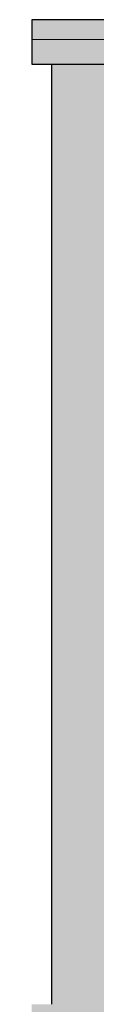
# Model space of a CAD drawing. Header units: metres. Extents: x -28.2 to -1.6, y -1.6 to 5.9.
# Tile 78 of 88: x -14.4068 to -14.3412, y 4.27 to 5.27. Entities that reach past the tile are written whole.
import ezdxf

# ---------------------------------------------------------------- set-up
doc = ezdxf.new("R2010")
doc.units = ezdxf.units.M
doc.linetypes.add('Projeção', pattern=[0.003969, 0.002381, -0.001587])
doc.layers.add('A-DETL', color=7, linetype='Continuous', lineweight=5, true_color=0x00a600)
doc.layers.add('A-DETL-GENF', color=7, linetype='Continuous', lineweight=5)
doc.layers.add('A-FLOR-OVHD', color=7, linetype='Projeção', lineweight=5)

msp = doc.modelspace()

# ---------------------------------------------------------------- hatches: boundary and pattern name
at = {"layer": 'A-DETL-GENF', "true_color": 0xc0c0c0}
for points in [[(-10.1518, 5.225), (-10.1318, 5.225), (-10.1318, 5.27), (-14.4068, 5.27), (-14.4068, 5.225), (-10.1534, 5.225)], [(-14.3908, 4.225), (-14.3894, 4.225), (-14.3868, 4.25), (-14.2318, 4.25), (-14.2292, 4.225), (-14.2118, 4.225), (-14.2118, 4.27), (-14.4068, 4.27), (-14.4068, 4.225)]]:
    msp.add_hatch(color=9, dxfattribs=at).paths.add_polyline_path(points)
at = {"layer": 'A-DETL-GENF', "true_color": 0xffee7f}
h = msp.add_hatch(color=41, dxfattribs=at)
h.paths.add_polyline_path([(-10.1518, 2.8466), (-10.1518, 2.8825), (-14.2318, 3.4942), (-14.2318, 3.4697), (-10.1518, 2.8466)])
h.paths.add_polyline_path([(-10.1518, 2.9919), (-10.1518, 5.225), (-14.3868, 5.225), (-14.3868, 4.27), (-14.2118, 4.27), (-14.2118, 4.225), (-14.2292, 4.225), (-14.2318, 4.25), (-14.2314, 3.6038), (-10.1525, 2.992)])

# ---------------------------------------------------------------- linework, layer by layer
at = {"layer": 'A-DETL', "color": 7, "lineweight": 25}
for p, q in [((-10.1318, 5.27), (-14.4068, 5.27)), ((-14.4068, 5.27), (-14.4068, 5.225)), ((-14.4068, 5.225), (-10.1318, 5.225))]:
    msp.add_line(p, q, dxfattribs=at)
at = {"layer": 'A-DETL', "color": 7, "lineweight": 30}
msp.add_line((-14.3868, 5.225), (-14.3868, 4.27), dxfattribs=at)
at = {"layer": 'A-FLOR-OVHD'}
msp.add_line((-14.4068, 5.25), (-10.1318, 5.25), dxfattribs=at)

doc.saveas('drawing.dxf')
